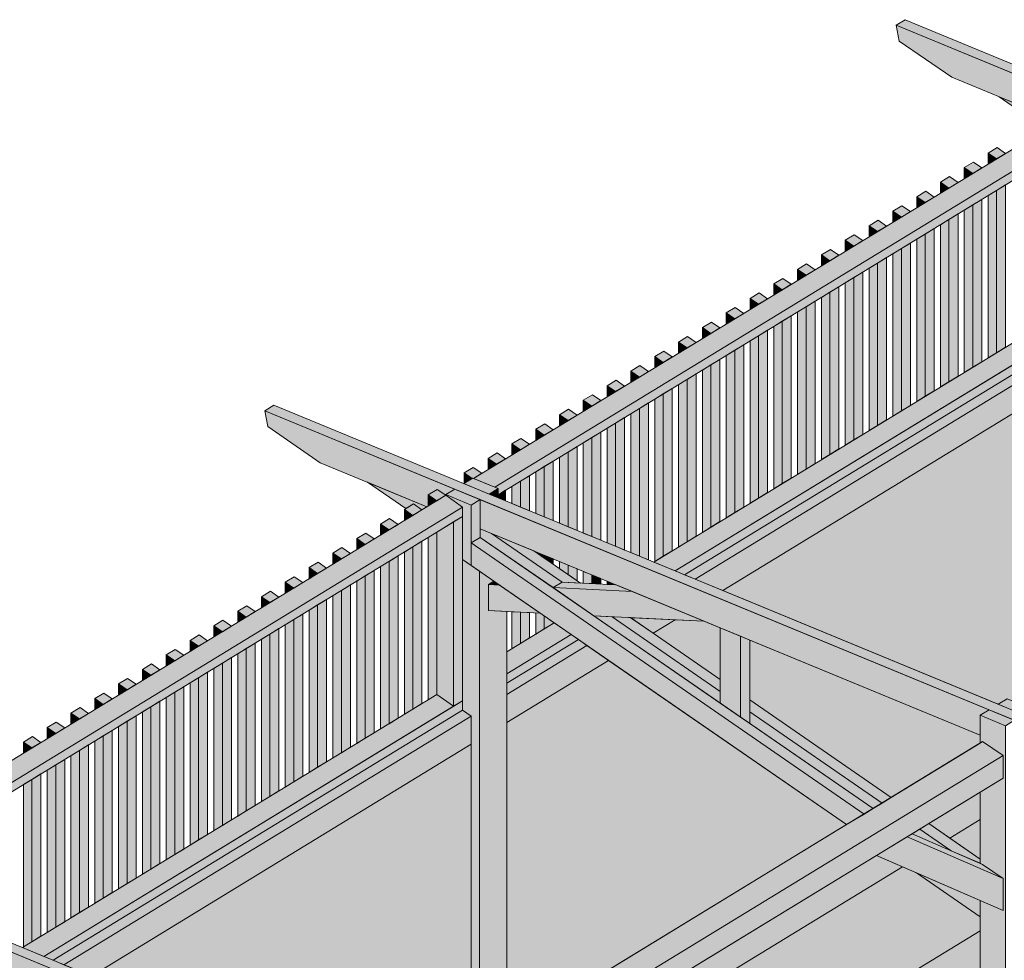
# Model space of a CAD drawing. Header units: millimetres. Extents: x 0 to 1517, y -116 to 725.
# Tile 199 of 256: x 781 to 821, y 637 to 675. Entities that reach past the tile are written whole.
import ezdxf

# ---------------------------------------------------------------- set-up
doc = ezdxf.new("R2010")
doc.units = ezdxf.units.MM
doc.layers.add('Ech.1_100', color=7, linetype='Continuous')

msp = doc.modelspace()

# ---------------------------------------------------------------- hatches: boundary and pattern name
at = {"layer": 'Ech.1_100', "linetype": 'Continuous', "lineweight": 5, "true_color": 0xd4c4b3, "transparency": 33554687}
for points in [[(816.341, 674.483), (907.915, 636.661), (907.915, 637.034), (816.705, 674.705), (816.341, 674.483)], [(824.012, 671.315), (816.341, 674.483), (816.466, 673.843), (818.584, 672.38), (822.89, 670.602), (822.941, 670.633), (822.941, 671.079), (823.305, 671.301), (823.647, 671.065), (823.647, 671.092), (824.012, 671.315)], [(790.846, 658.91), (882.42, 621.089), (882.42, 621.462), (791.21, 659.133), (790.846, 658.91)], [(798.516, 655.742), (790.846, 658.91), (790.97, 658.271), (793.089, 656.808), (797.394, 655.03), (797.445, 655.061), (797.445, 655.507), (797.809, 655.729), (798.152, 655.493), (798.152, 655.52), (798.516, 655.742)], [(799.544, 654.142), (819.733, 645.804), (819.733, 646.607), (820.097, 646.829), (799.544, 655.318), (799.544, 654.142)], [(799.544, 653.794), (799.18, 653.572), (815.044, 642.617), (815.408, 642.84), (799.544, 653.794)], [(802.852, 651.984), (803.591, 651.947), (801.706, 653.249), (799.998, 653.955), (802.852, 651.984)], [(814.342, 642.189), (815.044, 642.617), (799.18, 653.572), (799.18, 652.659), (814.342, 642.189)], [(804.871, 650.589), (804.132, 650.626), (809.24, 647.099), (809.24, 647.573), (804.871, 650.589)], [(805.611, 650.553), (804.871, 650.589), (809.24, 647.573), (809.24, 648.046), (805.611, 650.553)], [(815.772, 643.062), (816.136, 643.285), (810.427, 647.227), (810.427, 646.753), (815.772, 643.062)], [(815.408, 642.84), (815.772, 643.062), (810.427, 646.753), (810.427, 646.279), (815.408, 642.84)], [(856.924, 605.889), (765.714, 643.56), (765.35, 643.338), (856.924, 605.516), (856.924, 605.889)], [(818.56, 641.138), (819.733, 640.629), (819.733, 640.801), (817.66, 642.233), (817.295, 642.01), (818.56, 641.138)], [(816.984, 641.82), (818.56, 641.138), (817.295, 642.01), (816.984, 641.82)], [(819.733, 639.127), (817.167, 640.239), (819.733, 638.467), (819.733, 639.127)], [(774.048, 638.57), (794.237, 630.231), (794.237, 631.034), (794.601, 631.257), (774.048, 639.746), (774.048, 638.57)]]:
    msp.add_hatch(color=9, dxfattribs=at).paths.add_polyline_path(points)
at = {"layer": 'Ech.1_100', "linetype": 'Continuous', "lineweight": 5, "true_color": 0xf7d1b3, "transparency": 33554687}
for points in [[(822.89, 670.602), (820.497, 671.591), (822.037, 670.527), (822.343, 670.714), (822.686, 670.478), (822.89, 670.602)], [(797.394, 655.03), (795.001, 656.018), (796.541, 654.955), (796.848, 655.142), (797.19, 654.905), (797.394, 655.03)], [(799.998, 653.955), (799.544, 654.142), (799.544, 653.794), (802.487, 651.762), (802.852, 651.984), (799.998, 653.955)]]:
    msp.add_hatch(color=254, dxfattribs=at).paths.add_polyline_path(points)
at = {"layer": 'Ech.1_100', "linetype": 'Continuous', "lineweight": 5, "true_color": 0xe0d1b3, "transparency": 33554687}
for points in [[(799.271, 656.176), (800.142, 655.817), (824.332, 670.592), (823.647, 671.065), (799.271, 656.176)], [(800.142, 655.817), (800.272, 655.763), (800.272, 655.516), (824.332, 670.212), (824.332, 670.592), (800.142, 655.817)], [(806.552, 652.796), (807.423, 652.437), (823.968, 662.542), (823.283, 663.015), (806.552, 652.796)], [(807.423, 652.437), (807.794, 652.283), (824.332, 662.384), (824.332, 662.765), (807.423, 652.437)], [(773.776, 640.604), (774.646, 640.244), (798.837, 655.02), (798.152, 655.493), (773.776, 640.604)], [(800.272, 655.39), (800.294, 655.381), (800.294, 655.529), (800.272, 655.516), (800.272, 655.39)], [(774.646, 640.244), (774.777, 640.19), (774.777, 639.944), (798.837, 654.639), (798.837, 655.02), (774.646, 640.244)], [(798.473, 646.97), (798.837, 647.192), (798.837, 654.639), (798.473, 654.417), (798.473, 646.97)], [(798.473, 654.417), (797.788, 653.998), (797.788, 647.443), (798.473, 646.97), (798.473, 654.417)], [(802.535, 650.342), (800.615, 649.17), (800.615, 648.278), (803.22, 649.869), (802.535, 650.342)], [(800.615, 647.898), (803.512, 649.668), (803.22, 649.869), (800.615, 648.278), (800.615, 647.898)], [(781.057, 637.224), (781.927, 636.864), (798.473, 646.97), (797.788, 647.443), (781.057, 637.224)], [(781.927, 636.864), (782.299, 636.711), (798.837, 646.812), (798.837, 647.192), (781.927, 636.864)]]:
    msp.add_hatch(color=254, dxfattribs=at).paths.add_polyline_path(points)
at = {"layer": 'Ech.1_100', "linetype": 'Continuous', "lineweight": 5, "true_color": 0xeaddd7, "transparency": 33554687}
for points in [[(820.42, 669.54), (820.056, 669.317), (820.399, 669.081), (820.763, 669.303), (820.42, 669.54)], [(820.056, 668.871), (820.399, 669.081), (820.056, 669.317), (820.056, 668.871)], [(819.459, 668.952), (819.094, 668.73), (819.437, 668.493), (819.801, 668.716), (819.459, 668.952)], [(818.475, 667.906), (818.84, 668.128), (818.497, 668.365), (818.133, 668.142), (818.475, 667.906)], [(819.094, 668.284), (819.437, 668.493), (819.094, 668.73), (819.094, 668.284)], [(818.133, 667.697), (818.475, 667.906), (818.133, 668.142), (818.133, 667.697)], [(820.399, 661.253), (820.763, 661.476), (820.763, 668.031), (820.399, 667.809), (820.399, 661.253)], [(817.514, 667.319), (817.878, 667.541), (817.536, 667.778), (817.171, 667.555), (817.514, 667.319)], [(817.171, 667.109), (817.514, 667.319), (817.171, 667.555), (817.171, 667.109)], [(820.399, 667.809), (820.056, 667.6), (820.056, 661.044), (820.399, 661.253), (820.399, 667.809)], [(816.574, 667.19), (816.21, 666.968), (816.552, 666.731), (816.917, 666.954), (816.574, 667.19)], [(819.094, 660.457), (819.437, 660.666), (819.437, 667.221), (819.094, 667.012), (819.094, 660.457)], [(819.437, 660.666), (819.801, 660.889), (819.801, 667.444), (819.437, 667.221), (819.437, 660.666)], [(816.21, 666.522), (816.552, 666.731), (816.21, 666.968), (816.21, 666.522)], [(818.84, 666.857), (818.475, 666.634), (818.475, 660.079), (818.84, 660.301), (818.84, 666.857)], [(815.612, 666.603), (815.248, 666.381), (815.591, 666.144), (815.955, 666.366), (815.612, 666.603)], [(815.248, 665.935), (815.591, 666.144), (815.248, 666.381), (815.248, 665.935)], [(818.133, 659.87), (818.475, 660.079), (818.475, 666.634), (818.133, 666.425), (818.133, 659.87)], [(814.651, 666.016), (814.287, 665.793), (814.629, 665.557), (814.993, 665.779), (814.651, 666.016)], [(817.514, 666.047), (817.171, 665.838), (817.171, 659.282), (817.514, 659.492), (817.514, 666.047)], [(817.878, 666.269), (817.514, 666.047), (817.514, 659.492), (817.878, 659.714), (817.878, 666.269)], [(814.287, 665.348), (814.629, 665.557), (814.287, 665.793), (814.287, 665.348)], [(816.552, 658.904), (816.917, 659.127), (816.917, 665.682), (816.552, 665.46), (816.552, 658.904)], [(813.668, 664.969), (814.032, 665.192), (813.689, 665.428), (813.325, 665.206), (813.668, 664.969)], [(813.325, 664.76), (813.668, 664.969), (813.325, 665.206), (813.325, 664.76)], [(816.552, 665.46), (816.21, 665.25), (816.21, 658.695), (816.552, 658.904), (816.552, 665.46)], [(812.728, 664.841), (812.364, 664.619), (812.706, 664.382), (813.07, 664.605), (812.728, 664.841)], [(815.591, 664.872), (815.248, 664.663), (815.248, 658.108), (815.591, 658.317), (815.591, 664.872)], [(815.591, 658.317), (815.955, 658.539), (815.955, 665.095), (815.591, 664.872), (815.591, 658.317)], [(812.364, 664.173), (812.706, 664.382), (812.364, 664.619), (812.364, 664.173)], [(814.629, 657.73), (814.993, 657.952), (814.993, 664.507), (814.629, 664.285), (814.629, 657.73)], [(811.766, 664.254), (811.402, 664.031), (811.745, 663.795), (812.109, 664.017), (811.766, 664.254)], [(811.402, 663.586), (811.745, 663.795), (811.402, 664.031), (811.402, 663.586)], [(814.629, 664.285), (814.287, 664.076), (814.287, 657.52), (814.629, 657.73), (814.629, 664.285)], [(810.805, 663.667), (810.441, 663.444), (810.783, 663.208), (811.147, 663.43), (810.805, 663.667)], [(813.325, 656.933), (813.668, 657.142), (813.668, 663.698), (813.325, 663.488), (813.325, 656.933)], [(814.032, 663.92), (813.668, 663.698), (813.668, 657.142), (814.032, 657.365), (814.032, 663.92)], [(810.441, 662.998), (810.783, 663.208), (810.441, 663.444), (810.441, 662.998)], [(813.07, 663.333), (812.706, 663.11), (812.706, 656.555), (813.07, 656.777), (813.07, 663.333)], [(809.843, 663.079), (809.479, 662.857), (809.822, 662.62), (810.186, 662.843), (809.843, 663.079)], [(809.479, 662.411), (809.822, 662.62), (809.479, 662.857), (809.479, 662.411)], [(812.364, 656.346), (812.706, 656.555), (812.706, 663.11), (812.364, 662.901), (812.364, 656.346)], [(808.86, 662.033), (809.224, 662.255), (808.882, 662.492), (808.517, 662.269), (808.86, 662.033)], [(811.745, 662.523), (811.402, 662.314), (811.402, 655.758), (811.745, 655.968), (811.745, 662.523)], [(812.109, 662.746), (811.745, 662.523), (811.745, 655.968), (812.109, 656.19), (812.109, 662.746)], [(808.517, 661.824), (808.86, 662.033), (808.517, 662.269), (808.517, 661.824)], [(811.147, 662.158), (810.783, 661.936), (810.783, 655.38), (811.147, 655.603), (811.147, 662.158)], [(807.898, 661.446), (808.263, 661.668), (807.92, 661.905), (807.556, 661.682), (807.898, 661.446)], [(807.556, 661.236), (807.898, 661.446), (807.556, 661.682), (807.556, 661.236)], [(810.441, 655.171), (810.783, 655.38), (810.783, 661.936), (810.441, 661.727), (810.441, 655.171)], [(806.959, 661.317), (806.594, 661.095), (806.937, 660.858), (807.301, 661.081), (806.959, 661.317)], [(809.822, 661.349), (809.479, 661.139), (809.479, 654.584), (809.822, 654.793), (809.822, 661.349)], [(809.822, 654.793), (810.186, 655.016), (810.186, 661.571), (809.822, 661.349), (809.822, 654.793)], [(806.594, 660.649), (806.937, 660.858), (806.594, 661.095), (806.594, 660.649)], [(808.86, 654.206), (809.224, 654.428), (809.224, 660.984), (808.86, 660.761), (808.86, 654.206)], [(805.997, 660.73), (805.633, 660.508), (805.975, 660.271), (806.34, 660.494), (805.997, 660.73)], [(805.633, 660.062), (805.975, 660.271), (805.633, 660.508), (805.633, 660.062)], [(807.898, 653.619), (808.263, 653.841), (808.263, 660.396), (807.898, 660.174), (807.898, 653.619)], [(808.86, 660.761), (808.517, 660.552), (808.517, 653.997), (808.86, 654.206), (808.86, 660.761)], [(805.035, 660.143), (804.671, 659.92), (805.014, 659.684), (805.378, 659.906), (805.035, 660.143)], [(807.556, 653.409), (807.898, 653.619), (807.898, 660.174), (807.556, 659.965), (807.556, 653.409)], [(804.671, 659.475), (805.014, 659.684), (804.671, 659.92), (804.671, 659.475)], [(806.937, 653.031), (807.301, 653.254), (807.301, 659.809), (806.937, 659.587), (806.937, 653.031)], [(804.052, 659.096), (804.416, 659.319), (804.074, 659.555), (803.71, 659.333), (804.052, 659.096)], [(803.71, 658.887), (804.052, 659.096), (803.71, 659.333), (803.71, 658.887)], [(805.975, 653.034), (806.34, 652.884), (806.34, 659.222), (805.975, 658.999), (805.975, 653.034)], [(806.937, 659.587), (806.594, 659.377), (806.594, 652.822), (806.937, 653.031), (806.937, 659.587)], [(803.091, 658.509), (803.455, 658.732), (803.112, 658.968), (802.748, 658.746), (803.091, 658.509)], [(805.633, 653.176), (805.975, 653.034), (805.975, 658.999), (805.633, 658.79), (805.633, 653.176)], [(802.748, 658.3), (803.091, 658.509), (802.748, 658.746), (802.748, 658.3)], [(804.671, 653.573), (805.014, 653.432), (805.014, 658.412), (804.671, 658.203), (804.671, 653.573)], [(805.014, 653.432), (805.378, 653.281), (805.378, 658.634), (805.014, 658.412), (805.014, 653.432)], [(802.151, 658.381), (801.787, 658.158), (802.129, 657.922), (802.493, 658.144), (802.151, 658.381)], [(801.787, 657.713), (802.129, 657.922), (801.787, 658.158), (801.787, 657.713)], [(804.052, 653.829), (804.416, 653.678), (804.416, 658.047), (804.052, 657.825), (804.052, 653.829)], [(801.189, 657.794), (800.825, 657.571), (801.168, 657.335), (801.532, 657.557), (801.189, 657.794)], [(803.71, 653.97), (804.052, 653.829), (804.052, 657.825), (803.71, 657.615), (803.71, 653.97)], [(800.825, 657.125), (801.168, 657.335), (800.825, 657.571), (800.825, 657.125)], [(802.748, 654.367), (803.091, 654.226), (803.091, 657.237), (802.748, 657.028), (802.748, 654.367)], [(803.091, 654.226), (803.455, 654.075), (803.455, 657.46), (803.091, 657.237), (803.091, 654.226)], [(800.228, 657.206), (799.864, 656.984), (800.206, 656.747), (800.57, 656.97), (800.228, 657.206)], [(799.864, 656.538), (800.206, 656.747), (799.864, 656.984), (799.864, 656.538)], [(802.129, 654.623), (802.493, 654.472), (802.493, 656.873), (802.129, 656.65), (802.129, 654.623)], [(799.245, 656.187), (799.271, 656.176), (799.609, 656.382), (799.266, 656.619), (798.902, 656.397), (799.224, 656.174), (799.245, 656.187)], [(801.787, 654.764), (802.129, 654.623), (802.129, 656.65), (801.787, 656.441), (801.787, 654.764)], [(798.902, 655.978), (799.224, 656.174), (798.902, 656.397), (798.902, 655.978)], [(800.825, 655.162), (801.168, 655.02), (801.168, 656.063), (800.825, 655.854), (800.825, 655.162)], [(801.168, 655.02), (801.532, 654.87), (801.532, 656.285), (801.168, 656.063), (801.168, 655.02)], [(797.809, 655.729), (797.445, 655.507), (797.788, 655.27), (798.152, 655.493), (797.809, 655.729)], [(800.294, 655.381), (800.57, 655.267), (800.57, 655.698), (800.294, 655.529), (800.294, 655.381)], [(797.445, 655.061), (797.788, 655.27), (797.445, 655.507), (797.445, 655.061)], [(796.826, 654.683), (797.19, 654.905), (796.848, 655.142), (796.484, 654.919), (796.826, 654.683)], [(796.484, 654.474), (796.826, 654.683), (796.484, 654.919), (796.484, 654.474)], [(795.886, 654.555), (795.522, 654.332), (795.865, 654.096), (796.229, 654.318), (795.886, 654.555)], [(795.522, 653.886), (795.865, 654.096), (795.522, 654.332), (795.522, 653.886)], [(794.925, 653.967), (794.56, 653.745), (794.903, 653.508), (795.267, 653.731), (794.925, 653.967)], [(794.56, 653.299), (794.903, 653.508), (794.56, 653.745), (794.56, 653.299)], [(797.19, 653.634), (796.826, 653.411), (796.826, 646.856), (797.19, 647.078), (797.19, 653.634)], [(797.788, 653.998), (797.445, 653.789), (797.445, 647.234), (797.788, 647.443), (797.788, 653.998)], [(793.963, 653.38), (793.599, 653.157), (793.941, 652.921), (794.306, 653.143), (793.963, 653.38)], [(796.826, 653.411), (796.484, 653.202), (796.484, 646.646), (796.826, 646.856), (796.826, 653.411)], [(793.599, 652.712), (793.941, 652.921), (793.599, 653.157), (793.599, 652.712)], [(796.229, 653.046), (795.865, 652.824), (795.865, 646.268), (796.229, 646.491), (796.229, 653.046)], [(802.129, 653.074), (801.787, 653.216), (801.787, 653.193), (802.129, 652.957), (802.129, 653.074)], [(802.493, 652.924), (802.129, 653.074), (802.129, 652.957), (802.493, 652.705), (802.493, 652.924)], [(793.002, 652.793), (792.637, 652.57), (792.98, 652.334), (793.344, 652.556), (793.002, 652.793)], [(792.637, 652.124), (792.98, 652.334), (792.637, 652.57), (792.637, 652.124)], [(795.267, 652.459), (794.903, 652.236), (794.903, 645.681), (795.267, 645.904), (795.267, 652.459)], [(795.865, 652.824), (795.522, 652.615), (795.522, 646.059), (795.865, 646.268), (795.865, 652.824)], [(803.091, 652.677), (802.748, 652.819), (802.748, 652.529), (803.091, 652.293), (803.091, 652.677)], [(803.455, 652.527), (803.091, 652.677), (803.091, 652.293), (803.455, 652.041), (803.455, 652.527)], [(792.04, 652.205), (791.676, 651.983), (792.018, 651.746), (792.383, 651.969), (792.04, 652.205)], [(794.903, 652.236), (794.56, 652.027), (794.56, 645.472), (794.903, 645.681), (794.903, 652.236)], [(803.71, 651.941), (804.052, 651.924), (804.052, 652.28), (803.71, 652.421), (803.71, 651.941)], [(804.052, 651.924), (804.416, 651.906), (804.416, 652.13), (804.052, 652.28), (804.052, 651.924)], [(791.676, 651.537), (792.018, 651.746), (791.676, 651.983), (791.676, 651.537)], [(793.941, 651.649), (793.599, 651.44), (793.599, 644.885), (793.941, 645.094), (793.941, 651.649)], [(794.306, 651.872), (793.941, 651.649), (793.941, 645.094), (794.306, 645.316), (794.306, 651.872)], [(804.671, 651.894), (805.014, 651.877), (805.014, 651.883), (804.671, 652.024), (804.671, 651.894)], [(805.014, 651.877), (805.031, 651.876), (805.014, 651.883), (805.014, 651.877)], [(791.057, 651.159), (791.421, 651.381), (791.079, 651.618), (790.714, 651.396), (791.057, 651.159)], [(790.714, 650.95), (791.057, 651.159), (790.714, 651.396), (790.714, 650.95)], [(793.344, 651.284), (792.98, 651.062), (792.98, 644.507), (793.344, 644.729), (793.344, 651.284)], [(790.117, 651.031), (789.753, 650.808), (790.095, 650.572), (790.46, 650.794), (790.117, 651.031)], [(792.98, 651.062), (792.637, 650.853), (792.637, 644.297), (792.98, 644.507), (792.98, 651.062)], [(789.753, 650.363), (790.095, 650.572), (789.753, 650.808), (789.753, 650.363)], [(792.018, 650.475), (791.676, 650.265), (791.676, 643.71), (792.018, 643.919), (792.018, 650.475)], [(792.383, 650.697), (792.018, 650.475), (792.018, 643.919), (792.383, 644.142), (792.383, 650.697)], [(801.168, 650.773), (800.825, 650.79), (800.825, 649.298), (801.168, 649.507), (801.168, 650.773)], [(801.532, 650.755), (801.168, 650.773), (801.168, 649.507), (801.532, 649.73), (801.532, 650.755)], [(801.968, 650.734), (801.787, 650.743), (801.787, 649.886), (802.129, 650.095), (802.129, 650.622), (801.968, 650.734)], [(802.129, 650.095), (802.493, 650.317), (802.493, 650.371), (802.129, 650.622), (802.129, 650.095)], [(789.155, 650.443), (788.791, 650.221), (789.134, 649.984), (789.498, 650.207), (789.155, 650.443)], [(788.791, 649.775), (789.134, 649.984), (788.791, 650.221), (788.791, 649.775)], [(791.057, 643.332), (791.421, 643.554), (791.421, 650.11), (791.057, 649.887), (791.057, 643.332)], [(788.194, 649.856), (787.83, 649.634), (788.172, 649.397), (788.536, 649.62), (788.194, 649.856)], [(791.057, 649.887), (790.714, 649.678), (790.714, 643.123), (791.057, 643.332), (791.057, 649.887)], [(787.232, 649.269), (786.868, 649.046), (787.211, 648.81), (787.575, 649.032), (787.232, 649.269)], [(787.83, 649.188), (788.172, 649.397), (787.83, 649.634), (787.83, 649.188)], [(790.095, 649.3), (789.753, 649.091), (789.753, 642.535), (790.095, 642.745), (790.095, 649.3)], [(790.46, 649.522), (790.095, 649.3), (790.095, 642.745), (790.46, 642.967), (790.46, 649.522)], [(786.868, 648.601), (787.211, 648.81), (786.868, 649.046), (786.868, 648.601)], [(789.498, 648.935), (789.134, 648.713), (789.134, 642.157), (789.498, 642.38), (789.498, 648.935)], [(786.271, 648.682), (785.907, 648.459), (786.249, 648.223), (786.613, 648.445), (786.271, 648.682)], [(788.791, 641.948), (789.134, 642.157), (789.134, 648.713), (788.791, 648.503), (788.791, 641.948)], [(785.309, 648.094), (784.945, 647.872), (785.288, 647.635), (785.652, 647.858), (785.309, 648.094)], [(785.907, 648.013), (786.249, 648.223), (785.907, 648.459), (785.907, 648.013)], [(788.172, 648.125), (787.83, 647.916), (787.83, 641.361), (788.172, 641.57), (788.172, 648.125)], [(788.536, 648.348), (788.172, 648.125), (788.172, 641.57), (788.536, 641.792), (788.536, 648.348)], [(784.945, 647.426), (785.288, 647.635), (784.945, 647.872), (784.945, 647.426)], [(787.575, 647.761), (787.211, 647.538), (787.211, 640.983), (787.575, 641.205), (787.575, 647.761)], [(784.348, 647.507), (783.983, 647.284), (784.326, 647.048), (784.69, 647.27), (784.348, 647.507)], [(783.983, 646.839), (784.326, 647.048), (783.983, 647.284), (783.983, 646.839)], [(786.868, 640.773), (787.211, 640.983), (787.211, 647.538), (786.868, 647.329), (786.868, 640.773)], [(783.386, 646.92), (783.022, 646.697), (783.364, 646.461), (783.729, 646.683), (783.386, 646.92)], [(786.249, 646.951), (785.907, 646.742), (785.907, 640.186), (786.249, 640.395), (786.249, 646.951)], [(786.613, 647.173), (786.249, 646.951), (786.249, 640.395), (786.613, 640.618), (786.613, 647.173)], [(783.022, 646.251), (783.364, 646.461), (783.022, 646.697), (783.022, 646.251)], [(785.652, 646.586), (785.288, 646.364), (785.288, 639.808), (785.652, 640.031), (785.652, 646.586)], [(782.425, 646.332), (782.06, 646.11), (782.403, 645.873), (782.767, 646.096), (782.425, 646.332)], [(782.06, 645.664), (782.403, 645.873), (782.06, 646.11), (782.06, 645.664)], [(784.945, 639.599), (785.288, 639.808), (785.288, 646.364), (784.945, 646.154), (784.945, 639.599)], [(781.463, 645.745), (781.099, 645.523), (781.441, 645.286), (781.806, 645.509), (781.463, 645.745)], [(784.326, 645.776), (783.983, 645.567), (783.983, 639.012), (784.326, 639.221), (784.326, 645.776)], [(784.69, 645.999), (784.326, 645.776), (784.326, 639.221), (784.69, 639.443), (784.69, 645.999)], [(781.099, 645.077), (781.441, 645.286), (781.099, 645.523), (781.099, 645.077)], [(783.729, 645.411), (783.364, 645.189), (783.364, 638.634), (783.729, 638.856), (783.729, 645.411)], [(783.364, 645.189), (783.022, 644.98), (783.022, 638.424), (783.364, 638.634), (783.364, 645.189)], [(782.403, 644.602), (782.06, 644.392), (782.06, 637.837), (782.403, 638.046), (782.403, 644.602)], [(782.767, 644.824), (782.403, 644.602), (782.403, 638.046), (782.767, 638.269), (782.767, 644.824)], [(781.806, 644.237), (781.441, 644.014), (781.441, 637.459), (781.806, 637.681), (781.806, 644.237)], [(781.441, 644.014), (781.099, 643.805), (781.099, 637.25), (781.441, 637.459), (781.441, 644.014)]]:
    msp.add_hatch(color=254, dxfattribs=at).paths.add_polyline_path(points)
at = {"layer": 'Ech.1_100', "linetype": 'Continuous', "lineweight": 5, "true_color": 0xdcdcdc, "transparency": 33554687}
for points in [[(807.794, 652.283), (808.23, 652.103), (824.675, 662.148), (824.332, 662.384), (807.794, 652.283)], [(808.23, 652.103), (809.344, 651.643), (824.675, 661.007), (824.675, 662.148), (808.23, 652.103)], [(799.18, 632.928), (799.522, 633.137), (799.522, 652.423), (798.837, 652.896), (798.837, 646.812), (799.18, 646.576), (799.18, 632.928)], [(800.615, 650.801), (799.886, 650.837), (799.886, 651.891), (800.102, 652.022), (799.522, 652.423), (799.522, 633.137), (800.615, 633.804), (800.615, 650.801)], [(805.685, 650.549), (805.611, 650.553), (805.648, 650.527), (805.685, 650.549)], [(807.412, 650.463), (805.685, 650.549), (805.648, 650.527), (806.525, 649.921), (807.412, 650.463)], [(803.512, 649.668), (800.615, 647.898), (800.615, 647.452), (803.854, 649.431), (803.512, 649.668)], [(803.854, 649.431), (800.615, 647.452), (800.615, 646.312), (804.731, 648.826), (803.854, 649.431)], [(782.299, 636.711), (782.734, 636.531), (799.18, 646.576), (798.837, 646.812), (782.299, 636.711)], [(782.734, 636.531), (783.848, 636.071), (799.18, 645.435), (799.18, 646.576), (782.734, 636.531)], [(819.733, 642.4), (818.504, 641.65), (819.733, 640.801), (819.733, 642.4)], [(799.701, 629.524), (803.472, 627.966), (819.733, 637.898), (819.733, 638.467), (817.167, 640.239), (816.598, 640.485), (800.615, 630.723), (800.615, 630.277), (799.887, 629.833), (799.701, 629.524)]]:
    msp.add_hatch(color=254, dxfattribs=at).paths.add_polyline_path(points)
at = {"layer": 'Ech.1_100', "linetype": 'Continuous', "lineweight": 5, "true_color": 0xf8f8f8, "transparency": 33554687}
for points in [[(820.825, 647.274), (821.853, 646.85), (821.853, 646.776), (824.675, 648.5), (824.675, 661.007), (809.344, 651.643), (820.461, 647.052), (820.825, 647.274)], [(808.593, 650.405), (807.412, 650.463), (806.525, 649.921), (809.24, 648.046), (809.24, 650.137), (808.593, 650.405)], [(819.733, 645.804), (810.427, 649.647), (810.427, 647.227), (816.136, 643.285), (819.733, 645.481), (819.733, 645.804)], [(804.731, 648.826), (800.615, 646.312), (800.615, 633.804), (814.342, 642.189), (804.731, 648.826)], [(795.33, 631.702), (796.358, 631.277), (796.358, 631.204), (799.18, 632.928), (799.18, 645.435), (783.848, 636.071), (794.966, 631.479), (795.33, 631.702)], [(819.733, 643.499), (817.66, 642.233), (818.504, 641.65), (819.733, 642.4), (819.733, 643.499)], [(816.598, 640.485), (815.545, 640.941), (801.367, 632.282), (800.615, 631.036), (800.615, 630.723), (816.598, 640.485)]]:
    msp.add_hatch(color=7, dxfattribs=at).paths.add_polyline_path(points)
at = {"layer": 'Ech.1_100', "linetype": 'Continuous', "lineweight": 5, "true_color": 0xe0c8b3, "transparency": 33554687}
for points in [[(800.272, 655.763), (799.245, 656.187), (798.88, 655.965), (799.908, 655.54), (800.272, 655.763)], [(799.544, 655.318), (798.516, 655.742), (798.152, 655.52), (799.18, 655.095), (799.544, 655.318)], [(799.908, 655.54), (800.272, 655.39), (800.272, 655.763), (799.908, 655.54)], [(799.18, 655.095), (798.152, 655.52), (798.152, 655.493), (798.837, 655.02), (798.837, 652.896), (799.18, 652.659), (799.18, 655.095)], [(799.544, 655.318), (799.18, 655.095), (799.18, 653.572), (799.544, 653.794), (799.544, 655.318)], [(820.461, 647.052), (821.489, 646.627), (821.853, 646.85), (820.825, 647.274), (820.461, 647.052)], [(819.733, 646.607), (820.76, 646.182), (821.125, 646.405), (820.097, 646.829), (819.733, 646.607)], [(820.76, 646.182), (819.733, 646.607), (819.733, 645.481), (819.835, 645.544), (820.658, 644.976), (820.658, 644.064), (819.733, 643.499), (819.733, 640.629), (819.835, 640.585), (820.658, 640.017), (820.658, 638.727), (819.733, 639.127), (819.733, 629.687), (820.76, 630.315), (820.76, 646.182)]]:
    msp.add_hatch(color=9, dxfattribs=at).paths.add_polyline_path(points)
at = {"layer": 'Ech.1_100', "linetype": 'Continuous', "lineweight": 5, "true_color": 0xe0d9d1, "transparency": 33554687}
for points in [[(799.886, 651.891), (800.324, 651.869), (800.102, 652.022), (799.886, 651.891)], [(799.886, 650.837), (801.968, 650.734), (800.324, 651.869), (799.886, 651.891), (799.886, 650.837)], [(802.487, 651.762), (805.693, 651.602), (805.031, 651.876), (802.852, 651.984), (802.487, 651.762)], [(805.693, 651.602), (802.487, 651.762), (804.132, 650.626), (808.593, 650.405), (805.693, 651.602)], [(810.062, 649.798), (809.24, 650.137), (809.24, 647.099), (810.062, 646.531), (810.062, 649.798)], [(810.427, 649.647), (810.062, 649.798), (810.062, 646.531), (810.427, 646.279), (810.427, 649.647)], [(819.835, 640.585), (816.984, 641.82), (816.781, 641.696), (820.658, 640.017), (819.835, 640.585)], [(815.545, 640.941), (820.658, 638.727), (820.658, 640.017), (816.781, 641.696), (815.545, 640.941)]]:
    msp.add_hatch(color=254, dxfattribs=at).paths.add_polyline_path(points)
at = {"layer": 'Ech.1_100', "linetype": 'Continuous', "lineweight": 5, "true_color": 0xe3bbbb, "transparency": 33554687}
for points in [[(796.358, 630.904), (797.11, 630.594), (820.658, 644.976), (819.835, 645.544), (796.358, 631.204), (796.358, 630.904)], [(797.11, 630.594), (798.001, 630.226), (820.658, 644.064), (820.658, 644.976), (797.11, 630.594)]]:
    msp.add_hatch(color=9, dxfattribs=at).paths.add_polyline_path(points)
at = {"layer": 'Ech.1_100', "linetype": 'Continuous', "lineweight": 5, "true_color": 0xb8b8b8, "transparency": 33554687}
msp.add_hatch(color=9, dxfattribs=at).paths.add_polyline_path([(807.467, 626.689), (808.19, 626.39), (819.733, 633.44), (819.733, 637.898), (803.472, 627.966), (807.103, 626.466), (807.467, 626.689)])

# ---------------------------------------------------------------- linework, layer by layer
at = {"layer": 'Ech.1_100', "color": 7, "linetype": 'Continuous', "lineweight": 5}
for points in [[(816.341, 674.483), (907.915, 636.661), (907.915, 637.034), (816.705, 674.705), (816.341, 674.483)], [(824.012, 671.315), (816.341, 674.483), (816.466, 673.843), (818.584, 672.38), (822.89, 670.602), (822.941, 670.633), (822.941, 671.079), (823.305, 671.301), (823.647, 671.065), (823.647, 671.092), (824.012, 671.315)], [(822.89, 670.602), (820.497, 671.591), (822.037, 670.527), (822.343, 670.714), (822.686, 670.478), (822.89, 670.602)], [(799.271, 656.176), (800.142, 655.817), (824.332, 670.592), (823.647, 671.065), (799.271, 656.176)], [(800.142, 655.817), (800.272, 655.763), (800.272, 655.516), (824.332, 670.212), (824.332, 670.592), (800.142, 655.817)], [(820.42, 669.54), (820.056, 669.317), (820.399, 669.081), (820.763, 669.303), (820.42, 669.54)], [(820.056, 668.871), (820.399, 669.081), (820.056, 669.317), (820.056, 668.871)], [(819.459, 668.952), (819.094, 668.73), (819.437, 668.493), (819.801, 668.716), (819.459, 668.952)], [(818.475, 667.906), (818.84, 668.128), (818.497, 668.365), (818.133, 668.142), (818.475, 667.906)], [(819.094, 668.284), (819.437, 668.493), (819.094, 668.73), (819.094, 668.284)], [(818.133, 667.697), (818.475, 667.906), (818.133, 668.142), (818.133, 667.697)], [(820.399, 661.253), (820.763, 661.476), (820.763, 668.031), (820.399, 667.809), (820.399, 661.253)], [(817.514, 667.319), (817.878, 667.541), (817.536, 667.778), (817.171, 667.555), (817.514, 667.319)], [(817.171, 667.109), (817.514, 667.319), (817.171, 667.555), (817.171, 667.109)], [(820.399, 667.809), (820.056, 667.6), (820.056, 661.044), (820.399, 661.253), (820.399, 667.809)], [(816.574, 667.19), (816.21, 666.968), (816.552, 666.731), (816.917, 666.954), (816.574, 667.19)], [(819.094, 660.457), (819.437, 660.666), (819.437, 667.221), (819.094, 667.012), (819.094, 660.457)], [(819.437, 660.666), (819.801, 660.889), (819.801, 667.444), (819.437, 667.221), (819.437, 660.666)], [(816.21, 666.522), (816.552, 666.731), (816.21, 666.968), (816.21, 666.522)], [(818.84, 666.857), (818.475, 666.634), (818.475, 660.079), (818.84, 660.301), (818.84, 666.857)], [(815.612, 666.603), (815.248, 666.381), (815.591, 666.144), (815.955, 666.366), (815.612, 666.603)], [(815.248, 665.935), (815.591, 666.144), (815.248, 666.381), (815.248, 665.935)], [(818.133, 659.87), (818.475, 660.079), (818.475, 666.634), (818.133, 666.425), (818.133, 659.87)], [(814.651, 666.016), (814.287, 665.793), (814.629, 665.557), (814.993, 665.779), (814.651, 666.016)], [(817.514, 666.047), (817.171, 665.838), (817.171, 659.282), (817.514, 659.492), (817.514, 666.047)], [(817.878, 666.269), (817.514, 666.047), (817.514, 659.492), (817.878, 659.714), (817.878, 666.269)], [(814.287, 665.348), (814.629, 665.557), (814.287, 665.793), (814.287, 665.348)], [(816.552, 658.904), (816.917, 659.127), (816.917, 665.682), (816.552, 665.46), (816.552, 658.904)], [(813.668, 664.969), (814.032, 665.192), (813.689, 665.428), (813.325, 665.206), (813.668, 664.969)], [(813.325, 664.76), (813.668, 664.969), (813.325, 665.206), (813.325, 664.76)], [(816.552, 665.46), (816.21, 665.25), (816.21, 658.695), (816.552, 658.904), (816.552, 665.46)], [(812.728, 664.841), (812.364, 664.619), (812.706, 664.382), (813.07, 664.605), (812.728, 664.841)], [(815.591, 664.872), (815.248, 664.663), (815.248, 658.108), (815.591, 658.317), (815.591, 664.872)], [(815.591, 658.317), (815.955, 658.539), (815.955, 665.095), (815.591, 664.872), (815.591, 658.317)], [(812.364, 664.173), (812.706, 664.382), (812.364, 664.619), (812.364, 664.173)], [(814.629, 657.73), (814.993, 657.952), (814.993, 664.507), (814.629, 664.285), (814.629, 657.73)], [(811.766, 664.254), (811.402, 664.031), (811.745, 663.795), (812.109, 664.017), (811.766, 664.254)], [(811.402, 663.586), (811.745, 663.795), (811.402, 664.031), (811.402, 663.586)], [(814.629, 664.285), (814.287, 664.076), (814.287, 657.52), (814.629, 657.73), (814.629, 664.285)], [(810.805, 663.667), (810.441, 663.444), (810.783, 663.208), (811.147, 663.43), (810.805, 663.667)], [(813.325, 656.933), (813.668, 657.142), (813.668, 663.698), (813.325, 663.488), (813.325, 656.933)], [(814.032, 663.92), (813.668, 663.698), (813.668, 657.142), (814.032, 657.365), (814.032, 663.92)], [(810.441, 662.998), (810.783, 663.208), (810.441, 663.444), (810.441, 662.998)], [(813.07, 663.333), (812.706, 663.11), (812.706, 656.555), (813.07, 656.777), (813.07, 663.333)], [(806.552, 652.796), (807.423, 652.437), (823.968, 662.542), (823.283, 663.015), (806.552, 652.796)], [(809.843, 663.079), (809.479, 662.857), (809.822, 662.62), (810.186, 662.843), (809.843, 663.079)], [(809.479, 662.411), (809.822, 662.62), (809.479, 662.857), (809.479, 662.411)], [(812.364, 656.346), (812.706, 656.555), (812.706, 663.11), (812.364, 662.901), (812.364, 656.346)], [(807.423, 652.437), (807.794, 652.283), (824.332, 662.384), (824.332, 662.765), (807.423, 652.437)], [(807.794, 652.283), (808.23, 652.103), (824.675, 662.148), (824.332, 662.384), (807.794, 652.283)], [(808.86, 662.033), (809.224, 662.255), (808.882, 662.492), (808.517, 662.269), (808.86, 662.033)], [(811.745, 662.523), (811.402, 662.314), (811.402, 655.758), (811.745, 655.968), (811.745, 662.523)], [(812.109, 662.746), (811.745, 662.523), (811.745, 655.968), (812.109, 656.19), (812.109, 662.746)], [(808.23, 652.103), (809.344, 651.643), (824.675, 661.007), (824.675, 662.148), (808.23, 652.103)], [(808.517, 661.824), (808.86, 662.033), (808.517, 662.269), (808.517, 661.824)], [(811.147, 662.158), (810.783, 661.936), (810.783, 655.38), (811.147, 655.603), (811.147, 662.158)], [(807.898, 661.446), (808.263, 661.668), (807.92, 661.905), (807.556, 661.682), (807.898, 661.446)], [(807.556, 661.236), (807.898, 661.446), (807.556, 661.682), (807.556, 661.236)], [(810.441, 655.171), (810.783, 655.38), (810.783, 661.936), (810.441, 661.727), (810.441, 655.171)], [(806.959, 661.317), (806.594, 661.095), (806.937, 660.858), (807.301, 661.081), (806.959, 661.317)], [(809.822, 661.349), (809.479, 661.139), (809.479, 654.584), (809.822, 654.793), (809.822, 661.349)], [(809.822, 654.793), (810.186, 655.016), (810.186, 661.571), (809.822, 661.349), (809.822, 654.793)], [(806.594, 660.649), (806.937, 660.858), (806.594, 661.095), (806.594, 660.649)], [(808.86, 654.206), (809.224, 654.428), (809.224, 660.984), (808.86, 660.761), (808.86, 654.206)], [(820.825, 647.274), (821.853, 646.85), (821.853, 646.776), (824.675, 648.5), (824.675, 661.007), (809.344, 651.643), (820.461, 647.052), (820.825, 647.274)], [(805.997, 660.73), (805.633, 660.508), (805.975, 660.271), (806.34, 660.494), (805.997, 660.73)], [(805.633, 660.062), (805.975, 660.271), (805.633, 660.508), (805.633, 660.062)], [(807.898, 653.619), (808.263, 653.841), (808.263, 660.396), (807.898, 660.174), (807.898, 653.619)], [(808.86, 660.761), (808.517, 660.552), (808.517, 653.997), (808.86, 654.206), (808.86, 660.761)], [(805.035, 660.143), (804.671, 659.92), (805.014, 659.684), (805.378, 659.906), (805.035, 660.143)], [(807.556, 653.409), (807.898, 653.619), (807.898, 660.174), (807.556, 659.965), (807.556, 653.409)], [(804.671, 659.475), (805.014, 659.684), (804.671, 659.92), (804.671, 659.475)], [(806.937, 653.031), (807.301, 653.254), (807.301, 659.809), (806.937, 659.587), (806.937, 653.031)], [(804.052, 659.096), (804.416, 659.319), (804.074, 659.555), (803.71, 659.333), (804.052, 659.096)], [(803.71, 658.887), (804.052, 659.096), (803.71, 659.333), (803.71, 658.887)], [(805.975, 653.034), (806.34, 652.884), (806.34, 659.222), (805.975, 658.999), (805.975, 653.034)], [(806.937, 659.587), (806.594, 659.377), (806.594, 652.822), (806.937, 653.031), (806.937, 659.587)], [(790.846, 658.91), (882.42, 621.089), (882.42, 621.462), (791.21, 659.133), (790.846, 658.91)], [(798.516, 655.742), (790.846, 658.91), (790.97, 658.271), (793.089, 656.808), (797.394, 655.03), (797.445, 655.061), (797.445, 655.507), (797.809, 655.729), (798.152, 655.493), (798.152, 655.52), (798.516, 655.742)], [(803.091, 658.509), (803.455, 658.732), (803.112, 658.968), (802.748, 658.746), (803.091, 658.509)], [(805.633, 653.176), (805.975, 653.034), (805.975, 658.999), (805.633, 658.79), (805.633, 653.176)], [(802.748, 658.3), (803.091, 658.509), (802.748, 658.746), (802.748, 658.3)], [(804.671, 653.573), (805.014, 653.432), (805.014, 658.412), (804.671, 658.203), (804.671, 653.573)], [(805.014, 653.432), (805.378, 653.281), (805.378, 658.634), (805.014, 658.412), (805.014, 653.432)], [(802.151, 658.381), (801.787, 658.158), (802.129, 657.922), (802.493, 658.144), (802.151, 658.381)], [(801.787, 657.713), (802.129, 657.922), (801.787, 658.158), (801.787, 657.713)], [(804.052, 653.829), (804.416, 653.678), (804.416, 658.047), (804.052, 657.825), (804.052, 653.829)], [(801.189, 657.794), (800.825, 657.571), (801.168, 657.335), (801.532, 657.557), (801.189, 657.794)], [(803.71, 653.97), (804.052, 653.829), (804.052, 657.825), (803.71, 657.615), (803.71, 653.97)], [(800.825, 657.125), (801.168, 657.335), (800.825, 657.571), (800.825, 657.125)], [(802.748, 654.367), (803.091, 654.226), (803.091, 657.237), (802.748, 657.028), (802.748, 654.367)], [(803.091, 654.226), (803.455, 654.075), (803.455, 657.46), (803.091, 657.237), (803.091, 654.226)], [(800.228, 657.206), (799.864, 656.984), (800.206, 656.747), (800.57, 656.97), (800.228, 657.206)], [(799.864, 656.538), (800.206, 656.747), (799.864, 656.984), (799.864, 656.538)], [(802.129, 654.623), (802.493, 654.472), (802.493, 656.873), (802.129, 656.65), (802.129, 654.623)], [(799.245, 656.187), (799.271, 656.176), (799.609, 656.382), (799.266, 656.619), (798.902, 656.397), (799.224, 656.174), (799.245, 656.187)], [(801.787, 654.764), (802.129, 654.623), (802.129, 656.65), (801.787, 656.441), (801.787, 654.764)], [(800.272, 655.763), (799.245, 656.187), (798.88, 655.965), (799.908, 655.54), (800.272, 655.763)], [(798.902, 655.978), (799.224, 656.174), (798.902, 656.397), (798.902, 655.978)], [(800.825, 655.162), (801.168, 655.02), (801.168, 656.063), (800.825, 655.854), (800.825, 655.162)], [(801.168, 655.02), (801.532, 654.87), (801.532, 656.285), (801.168, 656.063), (801.168, 655.02)], [(797.394, 655.03), (795.001, 656.018), (796.541, 654.955), (796.848, 655.142), (797.19, 654.905), (797.394, 655.03)], [(797.809, 655.729), (797.445, 655.507), (797.788, 655.27), (798.152, 655.493), (797.809, 655.729)], [(799.544, 655.318), (798.516, 655.742), (798.152, 655.52), (799.18, 655.095), (799.544, 655.318)], [(799.908, 655.54), (800.272, 655.39), (800.272, 655.763), (799.908, 655.54)], [(800.294, 655.381), (800.57, 655.267), (800.57, 655.698), (800.294, 655.529), (800.294, 655.381)], [(773.776, 640.604), (774.646, 640.244), (798.837, 655.02), (798.152, 655.493), (773.776, 640.604)], [(797.445, 655.061), (797.788, 655.27), (797.445, 655.507), (797.445, 655.061)], [(799.18, 655.095), (798.152, 655.52), (798.152, 655.493), (798.837, 655.02), (798.837, 652.896), (799.18, 652.659), (799.18, 655.095)], [(799.544, 655.318), (799.18, 655.095), (799.18, 653.572), (799.544, 653.794), (799.544, 655.318)], [(799.544, 654.142), (819.733, 645.804), (819.733, 646.607), (820.097, 646.829), (799.544, 655.318), (799.544, 654.142)], [(800.272, 655.39), (800.294, 655.381), (800.294, 655.529), (800.272, 655.516), (800.272, 655.39)], [(774.646, 640.244), (774.777, 640.19), (774.777, 639.944), (798.837, 654.639), (798.837, 655.02), (774.646, 640.244)], [(796.826, 654.683), (797.19, 654.905), (796.848, 655.142), (796.484, 654.919), (796.826, 654.683)], [(796.484, 654.474), (796.826, 654.683), (796.484, 654.919), (796.484, 654.474)], [(795.886, 654.555), (795.522, 654.332), (795.865, 654.096), (796.229, 654.318), (795.886, 654.555)], [(798.473, 646.97), (798.837, 647.192), (798.837, 654.639), (798.473, 654.417), (798.473, 646.97)], [(795.522, 653.886), (795.865, 654.096), (795.522, 654.332), (795.522, 653.886)], [(798.473, 654.417), (797.788, 653.998), (797.788, 647.443), (798.473, 646.97), (798.473, 654.417)], [(799.998, 653.955), (799.544, 654.142), (799.544, 653.794), (802.487, 651.762), (802.852, 651.984), (799.998, 653.955)], [(794.925, 653.967), (794.56, 653.745), (794.903, 653.508), (795.267, 653.731), (794.925, 653.967)], [(794.56, 653.299), (794.903, 653.508), (794.56, 653.745), (794.56, 653.299)], [(797.19, 653.634), (796.826, 653.411), (796.826, 646.856), (797.19, 647.078), (797.19, 653.634)], [(797.788, 653.998), (797.445, 653.789), (797.445, 647.234), (797.788, 647.443), (797.788, 653.998)], [(799.544, 653.794), (799.18, 653.572), (815.044, 642.617), (815.408, 642.84), (799.544, 653.794)], [(802.852, 651.984), (803.591, 651.947), (801.706, 653.249), (799.998, 653.955), (802.852, 651.984)], [(793.963, 653.38), (793.599, 653.157), (793.941, 652.921), (794.306, 653.143), (793.963, 653.38)], [(796.826, 653.411), (796.484, 653.202), (796.484, 646.646), (796.826, 646.856), (796.826, 653.411)], [(814.342, 642.189), (815.044, 642.617), (799.18, 653.572), (799.18, 652.659), (814.342, 642.189)], [(793.599, 652.712), (793.941, 652.921), (793.599, 653.157), (793.599, 652.712)], [(796.229, 653.046), (795.865, 652.824), (795.865, 646.268), (796.229, 646.491), (796.229, 653.046)], [(799.18, 632.928), (799.522, 633.137), (799.522, 652.423), (798.837, 652.896), (798.837, 646.812), (799.18, 646.576), (799.18, 632.928)], [(802.129, 653.074), (801.787, 653.216), (801.787, 653.193), (802.129, 652.957), (802.129, 653.074)], [(802.493, 652.924), (802.129, 653.074), (802.129, 652.957), (802.493, 652.705), (802.493, 652.924)], [(793.002, 652.793), (792.637, 652.57), (792.98, 652.334), (793.344, 652.556), (793.002, 652.793)], [(792.637, 652.124), (792.98, 652.334), (792.637, 652.57), (792.637, 652.124)], [(795.267, 652.459), (794.903, 652.236), (794.903, 645.681), (795.267, 645.904), (795.267, 652.459)], [(795.865, 652.824), (795.522, 652.615), (795.522, 646.059), (795.865, 646.268), (795.865, 652.824)], [(803.091, 652.677), (802.748, 652.819), (802.748, 652.529), (803.091, 652.293), (803.091, 652.677)], [(803.455, 652.527), (803.091, 652.677), (803.091, 652.293), (803.455, 652.041), (803.455, 652.527)], [(792.04, 652.205), (791.676, 651.983), (792.018, 651.746), (792.383, 651.969), (792.04, 652.205)], [(794.903, 652.236), (794.56, 652.027), (794.56, 645.472), (794.903, 645.681), (794.903, 652.236)], [(800.615, 650.801), (799.886, 650.837), (799.886, 651.891), (800.102, 652.022), (799.522, 652.423), (799.522, 633.137), (800.615, 633.804), (800.615, 650.801)], [(803.71, 651.941), (804.052, 651.924), (804.052, 652.28), (803.71, 652.421), (803.71, 651.941)], [(804.052, 651.924), (804.416, 651.906), (804.416, 652.13), (804.052, 652.28), (804.052, 651.924)], [(791.676, 651.537), (792.018, 651.746), (791.676, 651.983), (791.676, 651.537)], [(793.941, 651.649), (793.599, 651.44), (793.599, 644.885), (793.941, 645.094), (793.941, 651.649)], [(794.306, 651.872), (793.941, 651.649), (793.941, 645.094), (794.306, 645.316), (794.306, 651.872)], [(799.886, 651.891), (800.324, 651.869), (800.102, 652.022), (799.886, 651.891)], [(799.886, 650.837), (801.968, 650.734), (800.324, 651.869), (799.886, 651.891), (799.886, 650.837)], [(802.487, 651.762), (805.693, 651.602), (805.031, 651.876), (802.852, 651.984), (802.487, 651.762)], [(805.693, 651.602), (802.487, 651.762), (804.132, 650.626), (808.593, 650.405), (805.693, 651.602)], [(804.671, 651.894), (805.014, 651.877), (805.014, 651.883), (804.671, 652.024), (804.671, 651.894)], [(805.014, 651.877), (805.031, 651.876), (805.014, 651.883), (805.014, 651.877)], [(791.057, 651.159), (791.421, 651.381), (791.079, 651.618), (790.714, 651.396), (791.057, 651.159)], [(790.714, 650.95), (791.057, 651.159), (790.714, 651.396), (790.714, 650.95)], [(793.344, 651.284), (792.98, 651.062), (792.98, 644.507), (793.344, 644.729), (793.344, 651.284)], [(790.117, 651.031), (789.753, 650.808), (790.095, 650.572), (790.46, 650.794), (790.117, 651.031)], [(792.98, 651.062), (792.637, 650.853), (792.637, 644.297), (792.98, 644.507), (792.98, 651.062)], [(789.753, 650.363), (790.095, 650.572), (789.753, 650.808), (789.753, 650.363)], [(792.018, 650.475), (791.676, 650.265), (791.676, 643.71), (792.018, 643.919), (792.018, 650.475)], [(792.383, 650.697), (792.018, 650.475), (792.018, 643.919), (792.383, 644.142), (792.383, 650.697)], [(801.168, 650.773), (800.825, 650.79), (800.825, 649.298), (801.168, 649.507), (801.168, 650.773)], [(801.532, 650.755), (801.168, 650.773), (801.168, 649.507), (801.532, 649.73), (801.532, 650.755)], [(801.968, 650.734), (801.787, 650.743), (801.787, 649.886), (802.129, 650.095), (802.129, 650.622), (801.968, 650.734)], [(802.129, 650.095), (802.493, 650.317), (802.493, 650.371), (802.129, 650.622), (802.129, 650.095)], [(804.871, 650.589), (804.132, 650.626), (809.24, 647.099), (809.24, 647.573), (804.871, 650.589)], [(805.611, 650.553), (804.871, 650.589), (809.24, 647.573), (809.24, 648.046), (805.611, 650.553)], [(805.685, 650.549), (805.611, 650.553), (805.648, 650.527), (805.685, 650.549)], [(807.412, 650.463), (805.685, 650.549), (805.648, 650.527), (806.525, 649.921), (807.412, 650.463)], [(808.593, 650.405), (807.412, 650.463), (806.525, 649.921), (809.24, 648.046), (809.24, 650.137), (808.593, 650.405)], [(789.155, 650.443), (788.791, 650.221), (789.134, 649.984), (789.498, 650.207), (789.155, 650.443)], [(788.791, 649.775), (789.134, 649.984), (788.791, 650.221), (788.791, 649.775)], [(791.057, 643.332), (791.421, 643.554), (791.421, 650.11), (791.057, 649.887), (791.057, 643.332)], [(802.535, 650.342), (800.615, 649.17), (800.615, 648.278), (803.22, 649.869), (802.535, 650.342)], [(810.062, 649.798), (809.24, 650.137), (809.24, 647.099), (810.062, 646.531), (810.062, 649.798)], [(788.194, 649.856), (787.83, 649.634), (788.172, 649.397), (788.536, 649.62), (788.194, 649.856)], [(791.057, 649.887), (790.714, 649.678), (790.714, 643.123), (791.057, 643.332), (791.057, 649.887)], [(800.615, 647.898), (803.512, 649.668), (803.22, 649.869), (800.615, 648.278), (800.615, 647.898)], [(803.512, 649.668), (800.615, 647.898), (800.615, 647.452), (803.854, 649.431), (803.512, 649.668)], [(810.427, 649.647), (810.062, 649.798), (810.062, 646.531), (810.427, 646.279), (810.427, 649.647)], [(787.232, 649.269), (786.868, 649.046), (787.211, 648.81), (787.575, 649.032), (787.232, 649.269)], [(787.83, 649.188), (788.172, 649.397), (787.83, 649.634), (787.83, 649.188)], [(790.095, 649.3), (789.753, 649.091), (789.753, 642.535), (790.095, 642.745), (790.095, 649.3)], [(790.46, 649.522), (790.095, 649.3), (790.095, 642.745), (790.46, 642.967), (790.46, 649.522)], [(803.854, 649.431), (800.615, 647.452), (800.615, 646.312), (804.731, 648.826), (803.854, 649.431)], [(819.733, 645.804), (810.427, 649.647), (810.427, 647.227), (816.136, 643.285), (819.733, 645.481), (819.733, 645.804)], [(786.868, 648.601), (787.211, 648.81), (786.868, 649.046), (786.868, 648.601)], [(789.498, 648.935), (789.134, 648.713), (789.134, 642.157), (789.498, 642.38), (789.498, 648.935)], [(786.271, 648.682), (785.907, 648.459), (786.249, 648.223), (786.613, 648.445), (786.271, 648.682)], [(788.791, 641.948), (789.134, 642.157), (789.134, 648.713), (788.791, 648.503), (788.791, 641.948)], [(804.731, 648.826), (800.615, 646.312), (800.615, 633.804), (814.342, 642.189), (804.731, 648.826)], [(785.309, 648.094), (784.945, 647.872), (785.288, 647.635), (785.652, 647.858), (785.309, 648.094)], [(785.907, 648.013), (786.249, 648.223), (785.907, 648.459), (785.907, 648.013)], [(788.172, 648.125), (787.83, 647.916), (787.83, 641.361), (788.172, 641.57), (788.172, 648.125)], [(788.536, 648.348), (788.172, 648.125), (788.172, 641.57), (788.536, 641.792), (788.536, 648.348)], [(784.945, 647.426), (785.288, 647.635), (784.945, 647.872), (784.945, 647.426)], [(787.575, 647.761), (787.211, 647.538), (787.211, 640.983), (787.575, 641.205), (787.575, 647.761)], [(781.057, 637.224), (781.927, 636.864), (798.473, 646.97), (797.788, 647.443), (781.057, 637.224)], [(784.348, 647.507), (783.983, 647.284), (784.326, 647.048), (784.69, 647.27), (784.348, 647.507)], [(783.983, 646.839), (784.326, 647.048), (783.983, 647.284), (783.983, 646.839)], [(786.868, 640.773), (787.211, 640.983), (787.211, 647.538), (786.868, 647.329), (786.868, 640.773)], [(820.461, 647.052), (821.489, 646.627), (821.853, 646.85), (820.825, 647.274), (820.461, 647.052)], [(781.927, 636.864), (782.299, 636.711), (798.837, 646.812), (798.837, 647.192), (781.927, 636.864)], [(783.386, 646.92), (783.022, 646.697), (783.364, 646.461), (783.729, 646.683), (783.386, 646.92)], [(786.249, 646.951), (785.907, 646.742), (785.907, 640.186), (786.249, 640.395), (786.249, 646.951)], [(786.613, 647.173), (786.249, 646.951), (786.249, 640.395), (786.613, 640.618), (786.613, 647.173)], [(815.772, 643.062), (816.136, 643.285), (810.427, 647.227), (810.427, 646.753), (815.772, 643.062)], [(782.299, 636.711), (782.734, 636.531), (799.18, 646.576), (798.837, 646.812), (782.299, 636.711)], [(782.734, 636.531), (783.848, 636.071), (799.18, 645.435), (799.18, 646.576), (782.734, 636.531)], [(783.022, 646.251), (783.364, 646.461), (783.022, 646.697), (783.022, 646.251)], [(785.652, 646.586), (785.288, 646.364), (785.288, 639.808), (785.652, 640.031), (785.652, 646.586)], [(815.408, 642.84), (815.772, 643.062), (810.427, 646.753), (810.427, 646.279), (815.408, 642.84)], [(819.733, 646.607), (820.76, 646.182), (821.125, 646.405), (820.097, 646.829), (819.733, 646.607)], [(820.76, 646.182), (819.733, 646.607), (819.733, 645.481), (819.835, 645.544), (820.658, 644.976), (820.658, 644.064), (819.733, 643.499), (819.733, 640.629), (819.835, 640.585), (820.658, 640.017), (820.658, 638.727), (819.733, 639.127), (819.733, 629.687), (820.76, 630.315), (820.76, 646.182)], [(782.425, 646.332), (782.06, 646.11), (782.403, 645.873), (782.767, 646.096), (782.425, 646.332)], [(782.06, 645.664), (782.403, 645.873), (782.06, 646.11), (782.06, 645.664)], [(784.945, 639.599), (785.288, 639.808), (785.288, 646.364), (784.945, 646.154), (784.945, 639.599)], [(781.463, 645.745), (781.099, 645.523), (781.441, 645.286), (781.806, 645.509), (781.463, 645.745)], [(784.326, 645.776), (783.983, 645.567), (783.983, 639.012), (784.326, 639.221), (784.326, 645.776)], [(784.69, 645.999), (784.326, 645.776), (784.326, 639.221), (784.69, 639.443), (784.69, 645.999)], [(781.099, 645.077), (781.441, 645.286), (781.099, 645.523), (781.099, 645.077)], [(783.729, 645.411), (783.364, 645.189), (783.364, 638.634), (783.729, 638.856), (783.729, 645.411)], [(795.33, 631.702), (796.358, 631.277), (796.358, 631.204), (799.18, 632.928), (799.18, 645.435), (783.848, 636.071), (794.966, 631.479), (795.33, 631.702)], [(796.358, 630.904), (797.11, 630.594), (820.658, 644.976), (819.835, 645.544), (796.358, 631.204), (796.358, 630.904)], [(783.364, 645.189), (783.022, 644.98), (783.022, 638.424), (783.364, 638.634), (783.364, 645.189)], [(797.11, 630.594), (798.001, 630.226), (820.658, 644.064), (820.658, 644.976), (797.11, 630.594)], [(782.403, 644.602), (782.06, 644.392), (782.06, 637.837), (782.403, 638.046), (782.403, 644.602)], [(782.767, 644.824), (782.403, 644.602), (782.403, 638.046), (782.767, 638.269), (782.767, 644.824)], [(781.806, 644.237), (781.441, 644.014), (781.441, 637.459), (781.806, 637.681), (781.806, 644.237)], [(781.441, 644.014), (781.099, 643.805), (781.099, 637.25), (781.441, 637.459), (781.441, 644.014)], [(856.924, 605.889), (765.714, 643.56), (765.35, 643.338), (856.924, 605.516), (856.924, 605.889)], [(819.733, 643.499), (817.66, 642.233), (818.504, 641.65), (819.733, 642.4), (819.733, 643.499)], [(818.56, 641.138), (819.733, 640.629), (819.733, 640.801), (817.66, 642.233), (817.295, 642.01), (818.56, 641.138)], [(819.733, 642.4), (818.504, 641.65), (819.733, 640.801), (819.733, 642.4)], [(819.835, 640.585), (816.984, 641.82), (816.781, 641.696), (820.658, 640.017), (819.835, 640.585)], [(816.984, 641.82), (818.56, 641.138), (817.295, 642.01), (816.984, 641.82)], [(815.545, 640.941), (820.658, 638.727), (820.658, 640.017), (816.781, 641.696), (815.545, 640.941)], [(816.598, 640.485), (815.545, 640.941), (801.367, 632.282), (800.615, 631.036), (800.615, 630.723), (816.598, 640.485)], [(799.701, 629.524), (803.472, 627.966), (819.733, 637.898), (819.733, 638.467), (817.167, 640.239), (816.598, 640.485), (800.615, 630.723), (800.615, 630.277), (799.887, 629.833), (799.701, 629.524)], [(819.733, 639.127), (817.167, 640.239), (819.733, 638.467), (819.733, 639.127)], [(774.048, 638.57), (794.237, 630.231), (794.237, 631.034), (794.601, 631.257), (774.048, 639.746), (774.048, 638.57)], [(807.467, 626.689), (808.19, 626.39), (819.733, 633.44), (819.733, 637.898), (803.472, 627.966), (807.103, 626.466), (807.467, 626.689)]]:
    msp.add_lwpolyline(points, close=True, dxfattribs=at)

doc.saveas('drawing.dxf')
